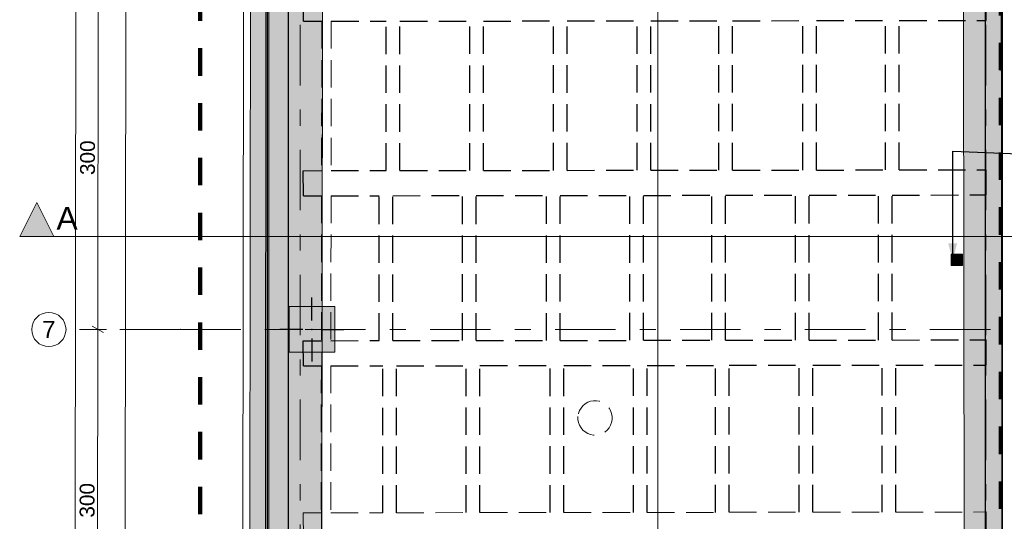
# Model space of a CAD drawing. Header units: centimetres. Extents: x -204 to 5262, y -330 to 4352.
# Tile 10 of 18: x -204 to 658, y 1666 to 2105. Entities that reach past the tile are written whole.
import ezdxf
from ezdxf.enums import TextEntityAlignment as Align

# ---------------------------------------------------------------- set-up
doc = ezdxf.new("R2010")
doc.units = ezdxf.units.CM
doc.header["$MEASUREMENT"] = 0
for name, pattern in [('Krawędzie ukryte', [34, 24, -10]), ('Przerywana', [48, 24, -24]), ('Przerywana podwójnie', [109.361107, 52.916665, -21.166666, 14.111111, -21.166666])]:
    doc.linetypes.add(name, pattern=pattern)
doc.layers.add('103-Z Zakres opracowania_Nr_pióra__255', color=7, linetype='Continuous', lineweight=140, true_color=0x00a400)
doc.layers.add('280-A Dachy Powłoki_Nr_pióra__92', color=7, linetype='Continuous', lineweight=20, true_color=0xdfdfdf)
for name, color, linetype, lineweight in [('201-A Ppoż_Nr_pióra__31', 1, 'Continuous', 30), ('280-A Dachy Powłoki_Nr_pióra__11', 7, 'Continuous', 0), ('280-A Dachy Powłoki_Nr_pióra__13', 7, 'Continuous', 25), ('299-A Wymiary Opisy_Nr_pióra__11', 7, 'Continuous', 0), ('410-K Osie główne_Nr_pióra__11', 7, 'Continuous', 0), ('410-K Osie główne_Nr_pióra__7', 7, 'Continuous', 20), ('420-K Ściany_Nr_pióra__27', 7, 'Continuous', 20), ('440-K Słupy_Nr_pióra__20', 255, 'Continuous', 30), ('440-K Słupy_Nr_pióra__28', 7, 'Continuous', 20), ('450-K Belki nośne_Nr_pióra__12', 7, 'Continuous', 13), ('450-K Belki nośne_Nr_pióra__13', 7, 'Continuous', 25), ('450-K Belki_Nr_pióra__13', 7, 'Continuous', 25), ('460 - Stropy_Nr_pióra__12', 7, 'Continuous', 13), ('460 - Stropy_Nr_pióra__69', 7, 'Continuous', 20), ('840-G Znaczniki ogólne_Nr_pióra__11', 7, 'Continuous', 0), ('Nowe_0_Nr_pióra__135', 5, 'Continuous', 20), ('Nowe_199-Z Wymiary i opisy_Nr_pióra__135', 5, 'Continuous', 20)]:
    doc.layers.add(name, color=color, linetype=linetype, lineweight=lineweight)
for name, color, linetype in [('280-A Dachy Powłoki', 7, 'Continuous'), ('299-A Wymiary Opisy', 7, 'Continuous'), ('410-K Osie główne', 7, 'Continuous'), ('420-K Ściany', 7, 'Continuous'), ('440-K Słupy', 7, 'Continuous'), ('450-K Belki', 7, 'Continuous'), ('450-K Belki nośne', 7, 'Continuous'), ('460 - Stropy', 7, 'Continuous'), ('840-G Znaczniki ogólne', 7, 'Continuous')]:
    doc.layers.add(name, color=color, linetype=linetype)
doc.styles.add('STYL_AUTOMATYCZNY_1', font='arial.ttf')
doc.styles.add('STYL_AUTOMATYCZNY_2', font='arial.ttf')
doc.linetypes.add('PPOZ REI 60', pattern='A,0,[1,PW.02 RZUT KONSTRUKCJI1.Shx,S=1.984127,R=0,X=0,Y=0],-400,0', length=400)
doc.dimstyles.new('STYL_AUTOMATYCZNY__1', dxfattribs={"dimtxt": 13, "dimasz": 7.6, "dimexe": 0.18, "dimexo": 0.0625, "dimgap": 0, "dimtad": 1, "dimdec": 0, "dimzin": 0, "dimdsep": 46, "dimtxsty": 'STYL_AUTOMATYCZNY_2', "dimblk": 'ARROWHEAD_2', "dimblk1": 'ARROWHEAD_2', "dimblk2": 'ARROWHEAD_2', "dimcen": 0.09, "dimclrd": 7, "dimclre": 7, "dimclrt": 7, "dimadec": 0, "dimazin": 0, "dimtfac": 1, "dimtdec": 4, "dimtmove": 0, "dimatfit": 3, "dimfxl": 0, "dimtolj": 1, "dimtzin": 0, "dimarcsym": 0})
doc.dimstyles.new('STYL_AUTOMATYCZNY__3', dxfattribs={"dimtxt": 0.18, "dimasz": 14.592, "dimexe": 0.18, "dimexo": 0.0625, "dimgap": 0, "dimtad": 0, "dimtih": 1, "dimtoh": 1, "dimdec": 4, "dimzin": 0, "dimdsep": 46, "dimcen": 0.09, "dimadec": 0, "dimazin": 0, "dimtfac": 1, "dimtdec": 4, "dimtmove": 0, "dimatfit": 3, "dimldrblk": 'ARROWHEAD_5', "dimfxl": 0, "dimtolj": 1, "dimtzin": 0, "dimarcsym": 0})

# ---------------------------------------------------------------- blocks, each defined once
blk = doc.blocks.new('Belka_2_1', base_point=(62.57, 3006.65))
at = {"layer": '460 - Stropy_Nr_pióra__12', "color": 7, "linetype": 'Krawędzie ukryte', "lineweight": 13}
for p, q in [((60.89, 2103.72), (60.72, 1972.89)), ((69.21, 2103.73), (69.05, 1972.9)), ((60.7, 1950.88), (60.54, 1823.98)), ((69.02, 1950.9), (68.86, 1823.99)), ((60.51, 1801.98), (60.35, 1673.27)), ((68.83, 1801.99), (68.67, 1673.28))]:
    blk.add_line(p, q, dxfattribs=at)
at = {"layer": '460 - Stropy_Nr_pióra__69', "color": 7, "linetype": 'Continuous', "lineweight": 20}
blk.add_line((62.57, 3006.65), (58.87, 59.85), dxfattribs=at)
blk = doc.blocks.new('Otwór_4_1')
at = {"layer": '280-A Dachy Powłoki_Nr_pióra__11', "color": 7, "linetype": 'Krawędzie ukryte', "lineweight": 0, "flags": 128}
blk.add_lwpolyline([(285.14, 1757.71), (285.14, 1755.09), (285.59, 1752.5), (286.48, 1750.04), (287.79, 1747.76), (289.46, 1745.75), (291.47, 1744.06), (293.73, 1742.74), (296.18, 1741.84), (298.76, 1741.38), (301.37, 1741.38), (303.95, 1741.83), (306.41, 1742.73), (308.67, 1744.04), (310.68, 1745.72), (312.36, 1747.73), (313.67, 1750), (314.57, 1752.47), (315.03, 1755.05), (315.03, 1757.68), (314.58, 1760.26), (313.69, 1762.73), (312.38, 1765), (310.7, 1767.02), (308.7, 1768.71), (306.44, 1770.02), (303.99, 1770.92), (301.41, 1771.38), (298.8, 1771.38), (296.22, 1770.93), (293.76, 1770.04), (291.5, 1768.73), (289.49, 1767.04), (287.81, 1765.03), (286.5, 1762.76), (285.6, 1760.3)], close=True, dxfattribs=at)
blk = doc.blocks.new('Ściana_1_1', base_point=(62.57, 3006.65))
at = {"layer": '420-K Ściany', "linetype": 'Continuous', "lineweight": 0, "true_color": 0x000000}
blk.add_hatch(color=18, dxfattribs=at).paths.add_polyline_path([(-1.51, 2150.28), (-3.06, 915.24), (32.2, 915.19), (32.2, 953.81), (59.99, 953.81), (60.31, 1210.81), (32.2, 1210.81), (32.2, 1250.81), (60.36, 1250.81), (60.69, 1513.81), (32.2, 1513.81), (32.2, 1553.81), (60.74, 1553.81), (61.07, 1813.81), (32.2, 1813.81), (32.2, 1853.81), (61.12, 1853.81), (61.45, 2113.81), (32.2, 2113.81), (32.2, 2150.24)])
at = {"layer": '420-K Ściany_Nr_pióra__27', "color": 7, "linetype": 'Continuous', "lineweight": 20, "flags": 128}
for points in [[(-1.51, 2150.28), (-3.06, 915.24)], [(61.12, 1853.81), (61.45, 2113.81)], [(60.74, 1553.81), (61.07, 1813.81)]]:
    blk.add_lwpolyline(points, dxfattribs=at)
blk = doc.blocks.new('Ściana_3_1', base_point=(621.38, 3006.65))
at = {"layer": '420-K Ściany', "linetype": 'Continuous', "lineweight": 0, "true_color": 0x000000}
blk.add_hatch(color=18, dxfattribs=at).paths.add_polyline_path([(654.38, 3006.65), (621.38, 3006.65), (625.08, 56.8), (658.08, 56.8), (655.12, 2413.81), (642.01, 2413.81), (642.01, 2453.81), (655.07, 2453.81)])
at = {"layer": '420-K Ściany_Nr_pióra__27', "color": 7, "linetype": 'Continuous', "lineweight": 20, "flags": 128}
for points in [[(621.38, 3006.65), (625.07, 59.14)], [(658.08, 56.8), (655.12, 2413.81)]]:
    blk.add_lwpolyline(points, dxfattribs=at)
blk = doc.blocks.new('Słup_4_1', base_point=(52.2, 1833.81))
at = {"layer": '440-K Słupy', "linetype": 'Continuous', "lineweight": 0, "true_color": 0x000000}
blk.add_hatch(color=18, dxfattribs=at).paths.add_polyline_path([(32.2, 1813.81), (72.2, 1813.81), (72.2, 1853.81), (32.2, 1853.81)])
at = {"layer": '440-K Słupy_Nr_pióra__20', "color": 255, "linetype": 'Continuous', "lineweight": 30}
for p, q in [((52.2, 1841.81), (52.2, 1861.81)), ((44.2, 1833.81), (24.2, 1833.81)), ((60.2, 1833.81), (80.2, 1833.81)), ((52.2, 1825.81), (52.2, 1805.81))]:
    blk.add_line(p, q, dxfattribs=at)
blk.add_point((52.2, 1833.81), dxfattribs=at)
at = {"layer": '440-K Słupy_Nr_pióra__28', "color": 7, "linetype": 'Continuous', "lineweight": 20, "flags": 128}
blk.add_lwpolyline([(32.2, 1813.81), (72.2, 1813.81), (72.2, 1853.81), (32.2, 1853.81)], close=True, dxfattribs=at)
blk = doc.blocks.new('Dach_1_1', base_point=(9.82, 58.42))
at = {"layer": '280-A Dachy Powłoki_Nr_pióra__13', "color": 7, "linetype": 'Continuous', "lineweight": 25, "flags": 128}
for points in [[(9.82, 58.42), (13.46, 3007.65)], [(656.3, 3007.65), (656.3, 58.96)], [(656.43, 58.96), (656.43, 3007.65)]]:
    blk.add_lwpolyline(points, dxfattribs=at)
blk = doc.blocks.new('Dach_2_1', base_point=(-10.18, 59.91))
at = {"layer": '280-A Dachy Powłoki_Nr_pióra__92', "color": 254, "linetype": 'Continuous', "lineweight": 20, "true_color": 0xdfdfdf, "flags": 128}
for points in [[(-10.18, 59.91), (-6.55, 3006.84)], [(13.45, 3006.84), (13.45, 59.93)], [(14.52, 59.93), (14.52, 3006.84)], [(31.49, 59.91), (31.49, 3006.82)], [(31.84, 3006.82), (31.84, 59.91)]]:
    blk.add_lwpolyline(points, dxfattribs=at)
blk = doc.blocks.new('Standardowy znacznik osi[22]_1', base_point=(-163, 1833.81))
at = {"layer": '410-K Osie główne_Nr_pióra__11', "color": 7, "linetype": 'Przerywana podwójnie', "lineweight": 0}
for q in [(-163, 1833.81), (1039.92, 1833.81)]:
    blk.add_line((-63, 1833.81), q, dxfattribs=at)
blk.add_point((-63, 1833.81), dxfattribs=at)
blk.add_point((-63, 1833.81), dxfattribs=at)
at = {"layer": '410-K Osie główne_Nr_pióra__7', "color": 7, "linetype": 'Continuous', "lineweight": 20}
blk.add_circle((-178, 1833.81), 15, dxfattribs=at)
at = {"layer": '410-K Osie główne_Nr_pióra__11', "color": 7, "lineweight": 0, "style": 'STYL_AUTOMATYCZNY_1'}
for tag, p in [('AC_MarkerText_1_0', (-178, 1841.31)), ('AC_MarkerText_1_1', (1154.92, 1841.31))]:
    blk.add_attdef(tag, text='', height=15, dxfattribs=at).set_placement(p, align=Align.TOP_CENTER)
blk = doc.blocks.new('Standardowy znacznik osi[27]_1', base_point=(42.06, 3403.44))
at = {"layer": '410-K Osie główne_Nr_pióra__11', "color": 7, "linetype": 'Przerywana podwójnie', "lineweight": 0}
blk.add_line((42.06, 3303.44), (42.06, -165.65), dxfattribs=at)
at = {"layer": '410-K Osie główne_Nr_pióra__11', "color": 7, "lineweight": 0, "style": 'STYL_AUTOMATYCZNY_1'}
for tag, p in [('AC_MarkerText_1_0', (42.06, 3425.94)), ('AC_MarkerText_1_1', (42.06, -273.15))]:
    blk.add_attdef(tag, text='', height=15, rotation=360, dxfattribs=at).set_placement(p, align=Align.TOP_CENTER)
blk = doc.blocks.new('Standardowy znacznik osi[28]_1', base_point=(642.06, 3403.44))
at = {"layer": '410-K Osie główne_Nr_pióra__11', "color": 7, "linetype": 'Przerywana podwójnie', "lineweight": 0}
blk.add_line((642.06, 3303.44), (642.06, -164.96), dxfattribs=at)
at = {"layer": '410-K Osie główne_Nr_pióra__11', "color": 7, "lineweight": 0, "style": 'STYL_AUTOMATYCZNY_1'}
for tag, p in [('AC_MarkerText_1_0', (642.06, 3425.94)), ('AC_MarkerText_1_1', (642.06, -272.46))]:
    blk.add_attdef(tag, text='', height=15, rotation=360, dxfattribs=at).set_placement(p, align=Align.TOP_CENTER)
blk = doc.blocks.new('Belka_9_1', base_point=(44.73, 2114.69))
at = {"layer": '450-K Belki nośne_Nr_pióra__13', "color": 7, "linetype": 'Krawędzie ukryte', "lineweight": 25}
for p, q in [((44.71, 2125.69), (60.92, 2125.72)), ((44.74, 2103.69), (44.71, 2125.69)), ((69.24, 2125.73), (112.04, 2125.78)), ((124, 2125.79), (185.06, 2125.87)), ((197.02, 2125.89), (258.44, 2125.96)), ((270.4, 2125.98), (331.5, 2126.05)), ((343.46, 2126.07), (403.22, 2126.14)), ((415.18, 2126.16), (476.52, 2126.24)), ((488.47, 2126.25), (642.43, 2126.44)), ((642.46, 2104.44), (642.43, 2126.44)), ((44.74, 2103.69), (60.89, 2103.72)), ((69.21, 2103.73), (117.36, 2103.79)), ((129.31, 2103.8), (190.38, 2103.88)), ((202.33, 2103.89), (263.76, 2103.97)), ((275.71, 2103.98), (336.82, 2104.06)), ((348.77, 2104.08), (408.54, 2104.15)), ((420.49, 2104.17), (481.85, 2104.24)), ((493.8, 2104.26), (554.43, 2104.33)), ((566.39, 2104.35), (642.46, 2104.44))]:
    blk.add_line(p, q, dxfattribs=at)
blk = doc.blocks.new('Belka_10_1', base_point=(44.73, 1961.86))
at = {"layer": '450-K Belki nośne_Nr_pióra__13', "color": 7, "linetype": 'Krawędzie ukryte', "lineweight": 25}
for p, q in [((566.39, 1973.52), (642.43, 1973.61)), ((642.46, 1951.61), (642.43, 1973.61)), ((44.71, 1972.86), (60.72, 1972.89)), ((44.74, 1950.86), (44.71, 1972.86)), ((69.05, 1972.9), (117.36, 1972.96)), ((129.31, 1972.97), (190.38, 1973.05)), ((202.33, 1973.06), (263.76, 1973.14)), ((275.71, 1973.15), (336.82, 1973.23)), ((348.77, 1973.25), (408.54, 1973.32)), ((420.49, 1973.34), (482.01, 1973.41)), ((493.97, 1973.43), (554.43, 1973.5)), ((44.74, 1950.86), (60.7, 1950.88)), ((69.02, 1950.9), (111.06, 1950.95)), ((123.01, 1950.96), (184.08, 1951.04)), ((196.03, 1951.05), (257.46, 1951.13)), ((269.41, 1951.15), (330.52, 1951.22)), ((342.47, 1951.24), (402.24, 1951.31)), ((414.19, 1951.33), (475.53, 1951.41)), ((487.49, 1951.42), (548.13, 1951.5)), ((560.09, 1951.51), (642.46, 1951.61))]:
    blk.add_line(p, q, dxfattribs=at)
blk = doc.blocks.new('Belka_11_1', base_point=(44.73, 1812.96))
at = {"layer": '450-K Belki nośne_Nr_pióra__13', "color": 7, "linetype": 'Krawędzie ukryte', "lineweight": 25}
for p, q in [((44.71, 1823.96), (60.54, 1823.98)), ((44.74, 1801.96), (44.71, 1823.96)), ((68.86, 1823.99), (111.06, 1824.04)), ((123.01, 1824.05), (184.08, 1824.13)), ((196.03, 1824.15), (257.46, 1824.22)), ((269.41, 1824.24), (330.52, 1824.31)), ((342.47, 1824.33), (402.24, 1824.4)), ((414.19, 1824.42), (475.53, 1824.5)), ((487.49, 1824.51), (548.13, 1824.59)), ((560.09, 1824.6), (642.43, 1824.7)), ((642.46, 1802.7), (642.43, 1824.7)), ((44.74, 1801.96), (60.51, 1801.98)), ((68.83, 1801.99), (114.35, 1802.04)), ((126.3, 1802.06), (187.37, 1802.13)), ((199.32, 1802.15), (260.75, 1802.23)), ((272.7, 1802.24), (333.81, 1802.32)), ((345.76, 1802.33), (405.53, 1802.41)), ((417.48, 1802.42), (478.82, 1802.5)), ((490.78, 1802.51), (551.42, 1802.59)), ((563.38, 1802.61), (642.46, 1802.7))]:
    blk.add_line(p, q, dxfattribs=at)
blk = doc.blocks.new('Belka_21_1', base_point=(44.73, 1662.25))
at = {"layer": '450-K Belki nośne_Nr_pióra__12', "color": 7, "linetype": 'Krawędzie ukryte', "lineweight": 13}
for p, q in [((44.71, 1673.25), (60.35, 1673.27)), ((44.74, 1651.25), (44.71, 1673.25)), ((68.67, 1673.28), (114.35, 1673.34)), ((126.3, 1673.35), (187.37, 1673.43)), ((199.32, 1673.45), (260.75, 1673.52)), ((272.7, 1673.54), (333.81, 1673.61)), ((345.76, 1673.63), (405.53, 1673.7)), ((417.48, 1673.72), (478.82, 1673.8)), ((490.78, 1673.81), (551.42, 1673.89)), ((563.38, 1673.9), (642.43, 1674)), ((642.46, 1652), (642.43, 1674)), ((44.74, 1651.25), (60.32, 1651.27)), ((68.64, 1651.28), (114.35, 1651.34)), ((126.3, 1651.35), (187.37, 1651.43)), ((199.32, 1651.45), (260.75, 1651.52)), ((272.7, 1651.54), (333.81, 1651.61)), ((345.76, 1651.63), (405.53, 1651.7)), ((417.48, 1651.72), (478.82, 1651.8)), ((490.78, 1651.81), (642.46, 1652))]:
    blk.add_line(p, q, dxfattribs=at)
blk = doc.blocks.new('Belka_72_1', base_point=(120, 1657.5))
at = {"layer": '450-K Belki_Nr_pióra__13', "color": 7, "linetype": 'Krawędzie ukryte', "lineweight": 25}
for p, q in [((114.35, 1673.34), (114.35, 1802.04)), ((126.3, 1673.35), (126.3, 1802.06))]:
    blk.add_line(p, q, dxfattribs=at)
blk = doc.blocks.new('Belka_73_1', base_point=(193.02, 1660.35))
at = {"layer": '450-K Belki_Nr_pióra__13', "color": 7, "linetype": 'Krawędzie ukryte', "lineweight": 25}
for p, q in [((187.37, 1673.43), (187.37, 1802.13)), ((199.32, 1673.45), (199.32, 1802.15))]:
    blk.add_line(p, q, dxfattribs=at)
blk = doc.blocks.new('Belka_74_1', base_point=(266.4, 1658.64))
at = {"layer": '450-K Belki_Nr_pióra__13', "color": 7, "linetype": 'Krawędzie ukryte', "lineweight": 25}
for p, q in [((260.75, 1673.52), (260.75, 1802.23)), ((272.7, 1673.54), (272.7, 1802.24))]:
    blk.add_line(p, q, dxfattribs=at)
blk = doc.blocks.new('Belka_75_1', base_point=(339.46, 1657.5))
at = {"layer": '450-K Belki_Nr_pióra__13', "color": 7, "linetype": 'Krawędzie ukryte', "lineweight": 25}
for p, q in [((333.81, 1673.61), (333.81, 1802.32)), ((345.76, 1673.63), (345.76, 1802.33))]:
    blk.add_line(p, q, dxfattribs=at)
blk = doc.blocks.new('Belka_76_1', base_point=(411.18, 1659.5))
at = {"layer": '450-K Belki_Nr_pióra__13', "color": 7, "linetype": 'Krawędzie ukryte', "lineweight": 25}
for p, q in [((405.53, 1673.7), (405.53, 1802.41)), ((417.48, 1673.72), (417.48, 1802.42))]:
    blk.add_line(p, q, dxfattribs=at)
blk = doc.blocks.new('Belka_77_1', base_point=(484.48, 1660.35))
at = {"layer": '450-K Belki_Nr_pióra__13', "color": 7, "linetype": 'Krawędzie ukryte', "lineweight": 25}
for p, q in [((478.82, 1673.8), (478.82, 1802.5)), ((490.78, 1673.81), (490.78, 1802.51))]:
    blk.add_line(p, q, dxfattribs=at)
blk = doc.blocks.new('Belka_78_1', base_point=(557.07, 1662.84))
at = {"layer": '450-K Belki_Nr_pióra__13', "color": 7, "linetype": 'Krawędzie ukryte', "lineweight": 25}
for p, q in [((551.42, 1673.89), (551.42, 1802.59)), ((563.38, 1673.9), (563.38, 1802.61))]:
    blk.add_line(p, q, dxfattribs=at)
blk = doc.blocks.new('Belka_79_1', base_point=(116.71, 1809.69))
at = {"layer": '450-K Belki_Nr_pióra__13', "color": 7, "linetype": 'Krawędzie ukryte', "lineweight": 25}
for p, q in [((111.06, 1824.04), (111.06, 1950.95)), ((123.01, 1824.05), (123.01, 1950.96))]:
    blk.add_line(p, q, dxfattribs=at)
blk = doc.blocks.new('Belka_80_1', base_point=(189.73, 1807.98))
at = {"layer": '450-K Belki_Nr_pióra__13', "color": 7, "linetype": 'Krawędzie ukryte', "lineweight": 25}
for p, q in [((184.08, 1824.13), (184.08, 1951.04)), ((196.03, 1824.15), (196.03, 1951.05))]:
    blk.add_line(p, q, dxfattribs=at)
blk = doc.blocks.new('Belka_81_1', base_point=(263.11, 1810.83))
at = {"layer": '450-K Belki_Nr_pióra__13', "color": 7, "linetype": 'Krawędzie ukryte', "lineweight": 25}
for p, q in [((257.46, 1824.22), (257.46, 1951.13)), ((269.41, 1824.24), (269.41, 1951.15))]:
    blk.add_line(p, q, dxfattribs=at)
blk = doc.blocks.new('Belka_82_1', base_point=(336.17, 1809.98))
at = {"layer": '450-K Belki_Nr_pióra__13', "color": 7, "linetype": 'Krawędzie ukryte', "lineweight": 25}
for p, q in [((330.52, 1824.31), (330.52, 1951.22)), ((342.47, 1824.33), (342.47, 1951.24))]:
    blk.add_line(p, q, dxfattribs=at)
blk = doc.blocks.new('Belka_83_1', base_point=(407.89, 1809.4))
at = {"layer": '450-K Belki_Nr_pióra__13', "color": 7, "linetype": 'Krawędzie ukryte', "lineweight": 25}
for p, q in [((402.24, 1824.4), (402.24, 1951.31)), ((414.19, 1824.42), (414.19, 1951.33))]:
    blk.add_line(p, q, dxfattribs=at)
blk = doc.blocks.new('Belka_84_1', base_point=(481.19, 1808.55))
at = {"layer": '450-K Belki_Nr_pióra__13', "color": 7, "linetype": 'Krawędzie ukryte', "lineweight": 25}
for p, q in [((475.53, 1824.5), (475.53, 1951.41)), ((487.49, 1824.51), (487.49, 1951.42))]:
    blk.add_line(p, q, dxfattribs=at)
blk = doc.blocks.new('Belka_85_1', base_point=(553.79, 1813.59))
at = {"layer": '450-K Belki_Nr_pióra__13', "color": 7, "linetype": 'Krawędzie ukryte', "lineweight": 25}
for p, q in [((548.13, 1824.59), (548.13, 1951.5)), ((560.09, 1824.6), (560.09, 1951.51))]:
    blk.add_line(p, q, dxfattribs=at)
blk = doc.blocks.new('Belka_86_1', base_point=(123.01, 1957.6))
at = {"layer": '450-K Belki_Nr_pióra__13', "color": 7, "linetype": 'Krawędzie ukryte', "lineweight": 25}
for p, q in [((117.36, 1972.96), (117.36, 2103.79)), ((129.31, 1972.97), (129.31, 2103.8))]:
    blk.add_line(p, q, dxfattribs=at)
blk = doc.blocks.new('Belka_87_1', base_point=(196.03, 1954.46))
at = {"layer": '450-K Belki_Nr_pióra__13', "color": 7, "linetype": 'Krawędzie ukryte', "lineweight": 25}
for p, q in [((190.38, 1973.05), (190.38, 2103.88)), ((202.33, 1973.06), (202.33, 2103.89))]:
    blk.add_line(p, q, dxfattribs=at)
blk = doc.blocks.new('Belka_88_1', base_point=(269.41, 1956.46))
at = {"layer": '450-K Belki_Nr_pióra__13', "color": 7, "linetype": 'Krawędzie ukryte', "lineweight": 25}
for p, q in [((263.76, 1973.14), (263.76, 2103.97)), ((275.71, 1973.15), (275.71, 2103.98))]:
    blk.add_line(p, q, dxfattribs=at)
blk = doc.blocks.new('Belka_89_1', base_point=(342.47, 1955.03))
at = {"layer": '450-K Belki_Nr_pióra__13', "color": 7, "linetype": 'Krawędzie ukryte', "lineweight": 25}
for p, q in [((336.82, 1973.23), (336.82, 2104.06)), ((348.77, 1973.25), (348.77, 2104.08))]:
    blk.add_line(p, q, dxfattribs=at)
blk = doc.blocks.new('Belka_90_1', base_point=(414.19, 1956.74))
at = {"layer": '450-K Belki_Nr_pióra__13', "color": 7, "linetype": 'Krawędzie ukryte', "lineweight": 25}
for p, q in [((408.54, 1973.32), (408.54, 2104.15)), ((420.49, 1973.34), (420.49, 2104.17))]:
    blk.add_line(p, q, dxfattribs=at)
blk = doc.blocks.new('Belka_91_1', base_point=(487.68, 1958.74))
at = {"layer": '450-K Belki_Nr_pióra__13', "color": 7, "linetype": 'Krawędzie ukryte', "lineweight": 25}
for p, q in [((482.01, 1973.41), (481.85, 2104.24)), ((493.97, 1973.43), (493.8, 2104.26))]:
    blk.add_line(p, q, dxfattribs=at)
blk = doc.blocks.new('Belka_92_1', base_point=(560.09, 1962.5))
at = {"layer": '450-K Belki_Nr_pióra__13', "color": 7, "linetype": 'Krawędzie ukryte', "lineweight": 25}
for p, q in [((554.43, 1973.5), (554.43, 2104.33)), ((566.39, 1973.52), (566.39, 2104.35))]:
    blk.add_line(p, q, dxfattribs=at)
blk = doc.blocks.new('*D235')
at = {"layer": '299-A Wymiary Opisy_Nr_pióra__11', "color": 7, "linetype": 'Continuous', "lineweight": 0}
for p, q in [((-141.82, 2433.93), (-126.82, 2433.91)), ((-129.33, 2431.03), (-139.32, 2436.81)), ((-134.32, 2433.92), (-134.7, 2133.93)), ((-142.2, 2133.94), (-127.2, 2133.92)), ((-129.7, 2131.04), (-139.7, 2136.83)), ((-134.7, 2133.93), (-135.08, 1833.93))]:
    blk.add_line(p, q, dxfattribs=at)
at = {"layer": '299-A Wymiary Opisy_Nr_pióra__11', "color": 7, "lineweight": 0, "insert": (-137.13, 2269.06), "char_height": 13, "attachment_point": 7, "rotation": 89.92802, "style": 'STYL_AUTOMATYCZNY_2'}
blk.add_mtext('\\A1;{\\pql;\\fArial|b0|i0|c238|p0;\\W1.000000;300}', dxfattribs=at)
blk = doc.blocks.new('ARROWHEAD_2')
at = {"color": 0, "linetype": 'Continuous', "lineweight": 0}
for p, q in [((0, 0), (-1, 0)), ((-0.38, -0.66), (0.38, 0.66))]:
    blk.add_line(p, q, dxfattribs=at)
blk = doc.blocks.new('*D236')
at = {"layer": '299-A Wymiary Opisy_Nr_pióra__11', "color": 7, "linetype": 'Continuous', "lineweight": 0}
for p, q in [((-142.2, 2133.94), (-127.2, 2133.92)), ((-129.7, 2131.04), (-139.7, 2136.83)), ((-134.7, 2133.93), (-135.08, 1833.93)), ((-130.08, 1831.04), (-140.07, 1836.82)), ((-142.58, 1833.94), (-127.58, 1833.92)), ((-135.08, 1833.93), (-135.45, 1533.94))]:
    blk.add_line(p, q, dxfattribs=at)
at = {"layer": '299-A Wymiary Opisy_Nr_pióra__11', "color": 7, "lineweight": 0, "insert": (-137.51, 1969.06), "char_height": 13, "attachment_point": 7, "rotation": 89.92802, "style": 'STYL_AUTOMATYCZNY_2'}
blk.add_mtext('\\A1;{\\pql;\\fArial|b0|i0|c238|p0;\\W1.000000;300}', dxfattribs=at)
blk = doc.blocks.new('*D237')
at = {"layer": '299-A Wymiary Opisy_Nr_pióra__11', "color": 7, "linetype": 'Continuous', "lineweight": 0}
for p, q in [((-130.08, 1831.04), (-140.07, 1836.82)), ((-135.08, 1833.93), (-135.45, 1533.94)), ((-130.46, 1531.04), (-140.45, 1536.83))]:
    blk.add_line(p, q, dxfattribs=at)
at = {"layer": '299-A Wymiary Opisy_Nr_pióra__11', "color": 7, "lineweight": 0, "insert": (-137.88, 1669.06), "char_height": 13, "attachment_point": 7, "rotation": 89.92802, "style": 'STYL_AUTOMATYCZNY_2'}
blk.add_mtext('\\A1;{\\pql;\\fArial|b0|i0|c238|p0;\\W1.000000;300}', dxfattribs=at)
blk = doc.blocks.new('*D238')
at = {"layer": '299-A Wymiary Opisy_Nr_pióra__11', "color": 7, "linetype": 'Continuous', "lineweight": 0}
for p, q in [((-135.08, 1833.93), (-135.45, 1533.94)), ((-130.46, 1531.04), (-140.45, 1536.83)), ((-142.95, 1533.94), (-127.95, 1533.93)), ((-135.45, 1533.94), (-135.83, 1233.93)), ((-130.83, 1231.04), (-140.83, 1236.82))]:
    blk.add_line(p, q, dxfattribs=at)
at = {"layer": '299-A Wymiary Opisy_Nr_pióra__11', "color": 7, "lineweight": 0, "insert": (-138.26, 1369.06), "char_height": 13, "attachment_point": 7, "rotation": 89.92802, "style": 'STYL_AUTOMATYCZNY_2'}
blk.add_mtext('\\A1;{\\pql;\\fArial|b0|i0|c238|p0;\\W1.000000;300}', dxfattribs=at)
blk = doc.blocks.new('*D244')
at = {"layer": '299-A Wymiary Opisy_Nr_pióra__11', "color": 7, "linetype": 'Continuous', "lineweight": 0}
for p, q in [((-160.81, 3069.85), (-145.81, 3069.83)), ((-148.32, 3066.95), (-158.31, 3072.74)), ((-153.31, 3069.84), (-157.17, -2.88)), ((-153.31, 3074.73), (-153.31, 3069.84)), ((-162.17, 0.02), (-152.18, -5.77)), ((-164.67, -2.87), (-149.67, -2.89)), ((-157.17, -2.88), (-157.18, -7.77))]:
    blk.add_line(p, q, dxfattribs=at)
at = {"layer": '299-A Wymiary Opisy_Nr_pióra__11', "color": 7, "lineweight": 0, "insert": (-157.87, 1511.18), "char_height": 13, "attachment_point": 7, "rotation": 89.92802, "style": 'STYL_AUTOMATYCZNY_2'}
blk.add_mtext('\\A1;{\\pql;\\fArial|b0|i0|c238|p0;\\W1.000000;3\xa0073}', dxfattribs=at)
blk = doc.blocks.new('*D249')
at = {"layer": '299-A Wymiary Opisy_Nr_pióra__11', "color": 7, "linetype": 'Continuous', "lineweight": 0}
for p, q in [((-105.33, 2400.52), (-115.32, 2406.31)), ((-110.32, 2403.42), (-110.64, 2150.42)), ((-118.14, 2150.43), (-103.14, 2150.41)), ((-105.64, 2147.52), (-115.64, 2153.31)), ((-110.64, 2150.42), (-112.19, 915.38))]:
    blk.add_line(p, q, dxfattribs=at)
at = {"layer": '299-A Wymiary Opisy_Nr_pióra__11', "color": 7, "lineweight": 0, "insert": (-113.1, 2262.05), "char_height": 13, "attachment_point": 7, "rotation": 89.92802, "style": 'STYL_AUTOMATYCZNY_2'}
blk.add_mtext('\\A1;{\\pql;\\fArial|b0|i0|c238|p0;\\W1.000000;253}', dxfattribs=at)
blk = doc.blocks.new('*D250')
at = {"layer": '299-A Wymiary Opisy_Nr_pióra__11', "color": 7, "linetype": 'Continuous', "lineweight": 0}
for p, q in [((-105.64, 2147.52), (-115.64, 2153.31)), ((-110.64, 2150.42), (-112.19, 915.38)), ((-119.69, 915.39), (-104.69, 915.37)), ((-107.19, 912.48), (-117.19, 918.27)), ((-112.19, 915.38), (-112.51, 662.38))]:
    blk.add_line(p, q, dxfattribs=at)
at = {"layer": '299-A Wymiary Opisy_Nr_pióra__11', "color": 7, "lineweight": 0, "insert": (-114.04, 1510.59), "char_height": 13, "attachment_point": 7, "rotation": 89.92802, "style": 'STYL_AUTOMATYCZNY_2'}
blk.add_mtext('\\A1;{\\pql;\\fArial|b0|i0|c238|p0;\\W1.000000;1\xa0235}', dxfattribs=at)
blk = doc.blocks.new('Płaszczyzna odcinająca_1_1', base_point=(355.16, 3496.5))
at = {"layer": '840-G Znaczniki ogólne_Nr_pióra__11', "color": 7, "linetype": 'Continuous', "lineweight": 0}
blk.add_line((355.16, 3481.5), (355.16, -300.45), dxfattribs=at)
blk = doc.blocks.new('ARROWHEAD_5')
at = {"linetype": 'Continuous', "lineweight": 0}
blk.add_hatch(color=0, dxfattribs=at).paths.add_polyline_path([(-1, 0.2679), (0, 0), (-1, -0.2679)])
at = {"color": 0, "linetype": 'Continuous', "lineweight": 0}
blk.add_line((0, 0), (-1, 0), dxfattribs=at)
blk = doc.blocks.new('Płaszczyzna odcinająca_3_1', base_point=(-188.54, 1915.12))
at = {"layer": '840-G Znaczniki ogólne', "linetype": 'Continuous', "lineweight": 0, "true_color": 0x000000}
blk.add_hatch(color=18, dxfattribs=at).paths.add_polyline_path([(-203.54, 1915.12), (-173.54, 1915.12), (-188.54, 1945.12)])
at = {"layer": '840-G Znaczniki ogólne_Nr_pióra__11', "color": 7, "linetype": 'Continuous', "lineweight": 0}
blk.add_line((-173.54, 1915.12), (1118.85, 1915.12), dxfattribs=at)
at = {"layer": '840-G Znaczniki ogólne_Nr_pióra__11', "color": 7, "linetype": 'Continuous', "lineweight": 0, "flags": 128}
blk.add_lwpolyline([(-203.54, 1915.12), (-173.54, 1915.12), (-188.54, 1945.12)], close=True, dxfattribs=at)
at = {"layer": '840-G Znaczniki ogólne_Nr_pióra__11', "color": 7, "lineweight": 0, "insert": (-152.75, 1921.12), "char_height": 20, "attachment_point": 9, "style": 'STYL_AUTOMATYCZNY_2'}
blk.add_mtext('\\A1;{\\pqr;\\pt0;\\fArial|b0|i0|c238|p0;\\W1.000000;A}', dxfattribs=at)

msp = doc.modelspace()

# ---------------------------------------------------------------- hatches: boundary and pattern name
at = {"layer": 'Nowe_0_Nr_pióra__135', "linetype": 'Continuous', "lineweight": 20}
msp.add_hatch(color=5, dxfattribs=at).paths.add_polyline_path([(611.69, 1899.84), (621.69, 1899.84), (621.69, 1889.84), (611.69, 1889.84)])

# ---------------------------------------------------------------- linework, layer by layer
at = {"layer": '103-Z Zakres opracowania_Nr_pióra__255', "color": 94, "linetype": 'Przerywana', "lineweight": 140, "true_color": 0x00a400}
msp.add_lwpolyline([(-45.53, 3079.63), (654.37, 3079.63), (654.37, 2747.81), (654.37, 2276.77), (655.29, 2276.77), (655.29, -103.95), (-45.53, -103.95)], close=True, dxfattribs=at)
at = {"layer": '201-A Ppoż_Nr_pióra__31', "color": 1, "linetype": 'PPOZ REI 60', "lineweight": 30}
msp.add_line((641.51, 3068.97), (641.51, -3.9), dxfattribs=at)
at = {"layer": 'Nowe_0_Nr_pióra__135', "color": 5, "linetype": 'Continuous', "lineweight": 20, "flags": 128}
msp.add_lwpolyline([(611.69, 1899.84), (621.69, 1899.84), (621.69, 1889.84), (611.69, 1889.84)], close=True, dxfattribs=at)

# ---------------------------------------------------------------- block references
at = {"layer": '280-A Dachy Powłoki', "color": 254, "linetype": 'Continuous', "lineweight": 20, "true_color": 0xdfdfdf}
msp.add_blockref('Dach_2_1', (-10.18, 59.91), dxfattribs=at)
at = {"layer": '280-A Dachy Powłoki', "color": 7, "linetype": 'Continuous', "lineweight": 25}
msp.add_blockref('Dach_1_1', (9.82, 58.42), dxfattribs=at)
at = {"layer": '280-A Dachy Powłoki', "color": 7, "linetype": 'Continuous', "lineweight": 20}
msp.add_blockref('Otwór_4_1', (0, 0), dxfattribs=at)
at = {"layer": '410-K Osie główne', "color": 7, "linetype": 'Continuous', "lineweight": 20}
for name, p in [('Standardowy znacznik osi[27]_1', (42.06, 3403.44)), ('Standardowy znacznik osi[28]_1', (642.06, 3403.44))]:
    msp.add_blockref(name, p, dxfattribs=at)
ref = msp.add_blockref('Standardowy znacznik osi[22]_1', (-163, 1833.81), dxfattribs=at)
ref.add_attrib('AC_MarkerText_1', '7', dxfattribs={"layer": '410-K Osie główne_Nr_pióra__11', "color": 7, "lineweight": 0, "height": 15, "style": 'STYL_AUTOMATYCZNY_1'}).set_placement((-178, 1841.31), align=Align.TOP_CENTER)
at = {"layer": '420-K Ściany', "color": 7, "lineweight": 20}
for name, p in [('Ściana_1_1', (62.57, 3006.65)), ('Ściana_3_1', (621.38, 3006.65))]:
    msp.add_blockref(name, p, dxfattribs=at)
at = {"layer": '440-K Słupy', "color": 7, "lineweight": 20}
msp.add_blockref('Słup_4_1', (52.2, 1833.81), dxfattribs=at)
at = {"layer": '450-K Belki', "color": 7, "lineweight": 25}
for name, p in [('Belka_86_1', (123.01, 1957.6)), ('Belka_87_1', (196.03, 1954.46)), ('Belka_88_1', (269.41, 1956.46)), ('Belka_89_1', (342.47, 1955.03)), ('Belka_90_1', (414.19, 1956.74)), ('Belka_91_1', (487.68, 1958.74)), ('Belka_92_1', (560.09, 1962.5)), ('Belka_79_1', (116.71, 1809.69)), ('Belka_80_1', (189.73, 1807.98)), ('Belka_81_1', (263.11, 1810.83)), ('Belka_82_1', (336.17, 1809.98)), ('Belka_83_1', (407.89, 1809.4)), ('Belka_84_1', (481.19, 1808.55)), ('Belka_85_1', (553.79, 1813.59)), ('Belka_72_1', (120, 1657.5)), ('Belka_73_1', (193.02, 1660.35)), ('Belka_74_1', (266.4, 1658.64)), ('Belka_75_1', (339.46, 1657.5)), ('Belka_76_1', (411.18, 1659.5)), ('Belka_77_1', (484.48, 1660.35)), ('Belka_78_1', (557.07, 1662.84))]:
    msp.add_blockref(name, p, dxfattribs=at)
at = {"layer": '450-K Belki nośne', "color": 7, "lineweight": 25}
for name, p in [('Belka_9_1', (44.73, 2114.69)), ('Belka_10_1', (44.73, 1961.86)), ('Belka_11_1', (44.73, 1812.96))]:
    msp.add_blockref(name, p, dxfattribs=at)
at = {"layer": '450-K Belki nośne', "color": 7, "lineweight": 13}
msp.add_blockref('Belka_21_1', (44.73, 1662.25), dxfattribs=at)
at = {"layer": '460 - Stropy', "color": 7, "lineweight": 13}
msp.add_blockref('Belka_2_1', (62.57, 3006.65), dxfattribs=at)
at = {"layer": '840-G Znaczniki ogólne', "color": 7, "lineweight": 0}
for name, p in [('Płaszczyzna odcinająca_1_1', (355.16, 3496.5)), ('Płaszczyzna odcinająca_3_1', (-188.54, 1915.12))]:
    msp.add_blockref(name, p, dxfattribs=at)

# ---------------------------------------------------------------- dimensions: what is measured, and where the dimension line sits
at = {"layer": '299-A Wymiary Opisy', "color": 7, "linetype": 'Continuous', "lineweight": 0}
for base, p1, p2, picture, middle in [((-157.17, -2.88), (-0.35, 3069.65), (-4.21, -3.07), '*D244', (-164.34, 1533.49)), ((-134.7, 2133.93), (-56.75, 2433.82), (-48.81, 2133.82), '*D235', (-143.61, 2283.91)), ((-110.64, 2150.42), (-1.19, 2403.28), (-1.51, 2150.28), '*D249', (-119.58, 2276.89)), ((-112.19, 915.38), (-1.51, 2150.28), (-3.06, 915.24), '*D250', (-120.52, 1532.9)), ((-135.08, 1833.93), (-48.81, 2133.82), (-51.98, 1833.82), '*D236', (-143.99, 1983.91)), ((-135.45, 1533.94), (-51.98, 1833.82), (-47.22, 1533.82), '*D237', (-144.36, 1683.91)), ((-135.83, 1233.93), (-47.22, 1533.82), (-50.4, 1233.82), '*D238', (-144.74, 1383.91))]:
    dim = msp.add_linear_dim(base=base, p1=p1, p2=p2, angle=269.92802, dimstyle='STYL_AUTOMATYCZNY__1', dxfattribs=at)
    dim.commit()
    dim.dimension.update_dxf_attribs({"geometry": picture, "text_midpoint": middle, "dimtype": 160, "text_rotation": 89.92802})

# ---------------------------------------------------------------- leaders
at = {"layer": 'Nowe_199-Z Wymiary i opisy_Nr_pióra__135', "color": 5, "linetype": 'Continuous', "lineweight": 20, "annotation_type": 0, "has_hookline": 1, "hookline_direction": 0, "text_width": 226.17}
msp.add_leader([(613.1, 1894.62), (613.1, 1989.87), (721.36, 1985.63)], dimstyle='STYL_AUTOMATYCZNY__3', dxfattribs=at)

doc.saveas('drawing.dxf')
